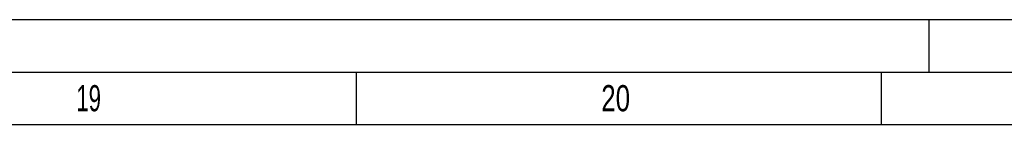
# Model space of a CAD drawing. Header units: millimetres. Extents: x 0 to 1189, y 0 to 841.
# Tile 81 of 83: x 912 to 1006, y 831 to 841. Entities that reach past the tile are written whole.
import ezdxf

# ---------------------------------------------------------------- set-up
doc = ezdxf.new("R2010")
doc.units = ezdxf.units.MM
doc.header["$LTSCALE"] = 65.395
doc.layers.get('0').update_dxf_attribs({"linetype": 'CONTINUOUS'})
doc.styles.add('TEXTSTYLE_2', font='txt')

msp = doc.modelspace()

# ---------------------------------------------------------------- linework, layer by layer
at = {"color": 5, "linetype": 'CONTINUOUS'}
for p, q in [((0, 841), (1189, 841)), ((999, 841), (999, 836)), ((944.5, 831), (944.5, 836)), ((994.5, 831), (994.5, 836)), ((10, 831), (1179, 831))]:
    msp.add_line(p, q, dxfattribs=at)
at = {"color": 6, "linetype": 'CONTINUOUS'}
msp.add_line((5, 836), (1184, 836), dxfattribs=at)

# ---------------------------------------------------------------- texts
at = {"color": 5, "linetype": 'CONTINUOUS', "style": 'TEXTSTYLE_2'}
for s, width, p in [('19', 0.630952, (917.806, 832.248)), ('20', 0.738095, (967.806, 832.248))]:
    msp.add_text(s, height=2.50001, dxfattribs=dict(at, width=width)).set_placement(p)

doc.saveas('drawing.dxf')
